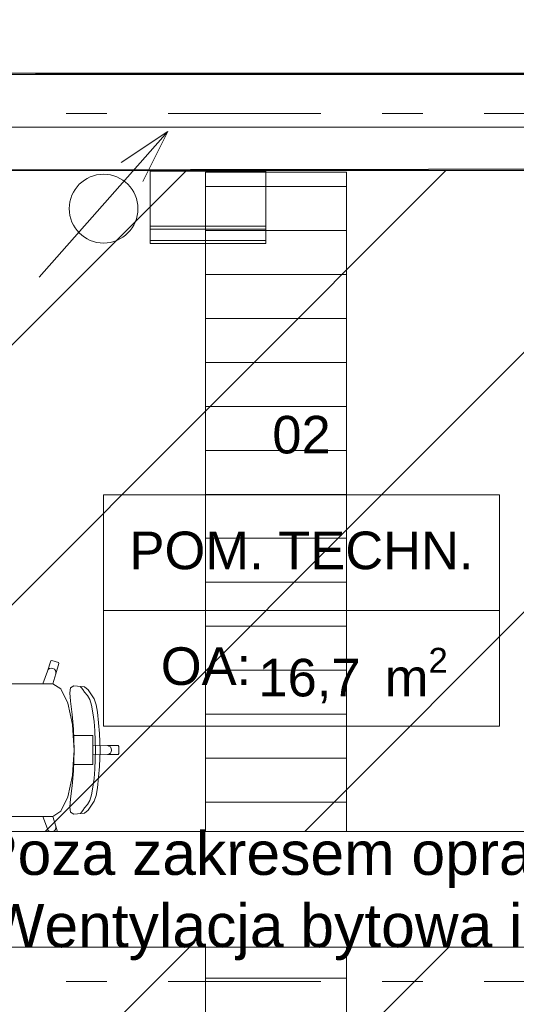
# Model space of a CAD drawing. Header units: millimetres. Extents: x -47038 to 86296, y -75637 to 48966.
# Tile 135 of 174: x -30855 to -29137, y 29702 to 33105. Entities that reach past the tile are written whole.
import ezdxf
from ezdxf.enums import TextEntityAlignment as Align

# ---------------------------------------------------------------- set-up
doc = ezdxf.new("R2010")
doc.units = ezdxf.units.MM
doc.linetypes.add('Przerywana', pattern=[564.444447, 282.222223, -282.222223])
doc.linetypes.add('Przerywana podwójnie', pattern=[109.361107, 52.916665, -21.166666, 14.111111, -21.166666])
for name, color, linetype, lineweight, true_color in [('103-Z Zakres opracowania_Nr_pióra__95', 7, 'Continuous', 140, 0x7c7c7c), ('320 - W Umeblowanie_Nr_pióra__95', 7, 'Continuous', 20, 0x7c7c7c), ('410-K Osie główne_Nr_pióra__95', 7, 'Continuous', 20, 0x7c7c7c), ('420-K Ściany_Nr_pióra__95', 7, 'Continuous', 20, 0x7c7c7c), ('510-I Elektryczne_Nr_pióra__172', 7, 'Continuous', 20, 0x663200), ('Metryczki pomieszczeń Archicada_Nr_pióra__95', 7, 'Continuous', 20, 0x7c7c7c), ('Nowe_460 - Stropy_Nr_pióra__95', 7, 'Continuous', 13, 0x7c7c7c)]:
    doc.layers.add(name, color=color, linetype=linetype, lineweight=lineweight, true_color=true_color)
for name, color, linetype, lineweight in [('201-A Ppoż_Nr_pióra__31', 1, 'Continuous', 30), ('510-I Elektryczne_Nr_pióra__215', 1, 'Continuous', 20), ('510-I Elektryczne_Nr_pióra__235', 5, 'Continuous', 0), ('AP_zakres_Oopracowania', 7, 'Continuous', 5), ('Metryczki pomieszczeń Archicada_Nr_pióra__46', 7, 'Continuous', 20), ('XREF', 8, 'Continuous', 9)]:
    doc.layers.add(name, color=color, linetype=linetype, lineweight=lineweight)
doc.styles.get("Standard").update_dxf_attribs({"font": 'arial.ttf'})
doc.styles.add('STYL_AUTOMATYCZNY_2', font='arial.ttf', dxfattribs={"width": 0.95})
doc.linetypes.add('PPOZ REI 60', pattern='A,0,[1,A.01 RZUT PARTERU1.Shx,S=1.984127,R=0,X=0,Y=0],-400,0', length=400)

# ---------------------------------------------------------------- blocks, each defined once
blk = doc.blocks.new('parter 2025.10.15')
at = {"layer": '510-I Elektryczne_Nr_pióra__172', "linetype": 'Continuous', "lineweight": 5}
h = blk.add_hatch(dxfattribs=at)
h.set_pattern_fill('Deska_Podłoga_0001', color=8, style=0, pattern_type=2)
h.set_pattern_definition([(0, (0, 0), (0, 15.2), [])])
h.paths.add_polyline_path([(873.67, 2713.49), (824.88, 2713.49), (824.88, 2309.97), (873.67, 2309.97)])
at = {"layer": '103-Z Zakres opracowania_Nr_pióra__95', "color": 8, "linetype": 'Przerywana', "lineweight": 5}
blk.add_lwpolyline([(-45.53, 3079.65), (654.37, 3079.65), (654.37, 2747.81), (1099.75, 2747.81), (1099.75, 2276.77), (655.29, 2276.77), (655.29, -103.95), (-45.53, -103.95)], close=True, dxfattribs=at)
at = {"layer": '201-A Ppoż_Nr_pióra__31', "color": 8, "linetype": 'PPOZ REI 60', "lineweight": 5}
blk.add_line((641.51, 2729.08), (1082.63, 2729.08), dxfattribs=at)
at = {"layer": '320 - W Umeblowanie_Nr_pióra__95', "color": 8, "linetype": 'Continuous', "lineweight": 5}
for p, q in [((770.18, 2541.07), (771.32, 2544.61)), ((771.32, 2544.61), (771.7, 2544.81)), ((771.7, 2544.81), (773.98, 2544.06)), ((774.17, 2543.68), (773.03, 2540.14)), ((773.98, 2544.06), (774.17, 2543.68)), ((768.61, 2536.74), (770.18, 2541.07)), ((770.18, 2541.07), (770.47, 2541.59)), ((770.47, 2541.59), (770.93, 2541.95)), ((770.93, 2541.95), (771.49, 2542.11)), ((771.49, 2542.11), (772.07, 2542.04)), ((773.03, 2540.14), (772.06, 2536.72)), ((772.07, 2542.04), (772.58, 2541.75)), ((772.58, 2541.75), (772.94, 2541.29)), ((772.94, 2541.29), (773.1, 2540.73)), ((773.1, 2540.73), (773.03, 2540.14)), ((747.7, 2536.74), (768.61, 2536.74)), ((772.04, 2536.74), (768.61, 2536.74)), ((772.04, 2536.74), (772.06, 2536.72)), ((772.06, 2536.72), (774.85, 2534.99)), ((778.2, 2535.28), (779.36, 2535.95)), ((779.36, 2535.95), (782.96, 2535.62)), ((781.91, 2535.31), (781.65, 2535.69)), ((782.96, 2535.62), (784.28, 2534.56)), ((774.85, 2534.99), (777.22, 2530.02)), ((777.9, 2533.55), (778.2, 2535.28)), ((778.15, 2530.66), (777.9, 2533.55)), ((782.42, 2534.68), (781.91, 2535.31)), ((783.04, 2533.78), (782.42, 2534.68)), ((784.05, 2532.61), (783.04, 2533.78)), ((784.81, 2531.29), (784.05, 2532.61)), ((784.28, 2534.56), (786.29, 2531.46)), ((777.22, 2530.02), (778.81, 2522.58)), ((778.74, 2526.13), (778.15, 2530.66)), ((785.44, 2529.26), (784.81, 2531.29)), ((785.93, 2526.66), (785.44, 2529.26)), ((786.29, 2531.46), (787.01, 2529.47)), ((787.01, 2529.47), (787.49, 2526.88)), ((779.2, 2521.04), (778.74, 2526.13)), ((786.3, 2523.66), (785.93, 2526.66)), ((787.49, 2526.88), (788.19, 2519.56)), ((778.81, 2522.58), (779.05, 2518.84)), ((786.56, 2520.42), (786.3, 2523.66)), ((779.05, 2518.84), (779.37, 2513.81)), ((779.05, 2518.84), (782.92, 2518.84)), ((779.44, 2513.81), (779.2, 2521.04)), ((782.92, 2518.84), (785.91, 2518.84)), ((785.91, 2518.84), (785.91, 2515.5)), ((786.7, 2517.08), (786.56, 2520.42)), ((788.19, 2519.56), (788.41, 2513.81)), ((785.91, 2515.5), (785.91, 2513.81)), ((785.91, 2515.5), (790.9, 2515.32)), ((786.75, 2513.81), (786.7, 2517.08)), ((790.9, 2515.32), (791.47, 2515.2)), ((790.9, 2515.32), (794.59, 2515.32)), ((791.47, 2515.2), (791.96, 2514.88)), ((794.59, 2515.32), (794.89, 2515.02)), ((794.89, 2515.02), (794.89, 2513.81)), ((779.05, 2508.78), (779.37, 2513.81)), ((779.44, 2513.81), (779.2, 2506.58)), ((785.91, 2512.12), (785.91, 2513.81)), ((785.91, 2512.12), (790.9, 2512.3)), ((785.91, 2508.78), (785.91, 2512.12)), ((786.75, 2513.81), (786.7, 2510.54)), ((788.19, 2508.06), (788.41, 2513.81)), ((790.9, 2512.3), (791.47, 2512.41)), ((790.9, 2512.3), (794.59, 2512.3)), ((791.47, 2512.41), (791.96, 2512.74)), ((791.96, 2514.88), (792.28, 2514.39)), ((791.96, 2512.74), (792.28, 2513.23)), ((792.28, 2514.39), (792.39, 2513.81)), ((792.28, 2513.23), (792.39, 2513.81)), ((794.59, 2512.3), (794.89, 2512.6)), ((794.89, 2512.6), (794.89, 2513.81)), ((778.81, 2505.03), (779.05, 2508.78)), ((779.05, 2508.78), (782.92, 2508.78)), ((782.92, 2508.78), (785.91, 2508.78)), ((786.7, 2510.54), (786.56, 2507.2)), ((777.22, 2497.6), (778.81, 2505.03)), ((779.2, 2506.58), (778.74, 2501.49)), ((786.56, 2507.2), (786.3, 2503.95)), ((787.49, 2500.74), (788.19, 2508.06)), ((778.74, 2501.49), (778.15, 2496.95)), ((786.3, 2503.95), (785.93, 2500.96)), ((785.44, 2498.36), (784.81, 2496.33)), ((785.93, 2500.96), (785.44, 2498.36)), ((786.29, 2496.16), (787.01, 2498.15)), ((787.01, 2498.15), (787.49, 2500.74)), ((774.85, 2492.63), (777.22, 2497.6)), ((778.15, 2496.95), (777.9, 2494.06)), ((784.05, 2495.01), (783.04, 2493.84)), ((784.81, 2496.33), (784.05, 2495.01)), ((784.28, 2493.05), (786.29, 2496.16)), ((772.06, 2490.89), (774.85, 2492.63)), ((777.9, 2494.06), (778.2, 2492.34)), ((778.2, 2492.34), (779.36, 2491.67)), ((779.36, 2491.67), (782.96, 2492)), ((781.91, 2492.31), (781.65, 2491.93)), ((782.42, 2492.93), (781.91, 2492.31)), ((783.04, 2493.84), (782.42, 2492.93)), ((782.96, 2492), (784.28, 2493.05)), ((747.7, 2490.88), (768.61, 2490.88)), ((772.04, 2490.88), (768.61, 2490.88)), ((768.61, 2490.88), (770.18, 2486.54)), ((772.04, 2490.88), (772.06, 2490.89)), ((773.03, 2487.48), (772.06, 2490.89)), ((770.18, 2486.54), (770.47, 2486.03)), ((770.18, 2486.54), (771.32, 2483)), ((770.47, 2486.03), (770.93, 2485.67)), ((770.93, 2485.67), (771.49, 2485.51)), ((771.49, 2485.51), (772.07, 2485.57)), ((772.07, 2485.57), (772.58, 2485.86)), ((772.58, 2485.86), (772.94, 2486.32)), ((772.94, 2486.32), (773.1, 2486.89)), ((773.1, 2486.89), (773.03, 2487.48)), ((774.17, 2483.94), (773.03, 2487.48)), ((771.32, 2483), (771.7, 2482.81)), ((771.7, 2482.81), (773.98, 2483.55)), ((773.98, 2483.55), (774.17, 2483.94))]:
    blk.add_line(p, q, dxfattribs=at)
at = {"layer": '410-K Osie główne_Nr_pióra__95', "color": 8, "linetype": 'Przerywana podwójnie', "lineweight": 5}
for p, q in [((-63, 2733.81), (1039.92, 2733.81)), ((-63, 2433.81), (1039.92, 2433.81))]:
    blk.add_line(p, q, dxfattribs=at)
at = {"layer": '420-K Ściany_Nr_pióra__95', "color": 8, "linetype": 'Continuous', "lineweight": 5, "flags": 128}
for points in [[(1099.75, 2747.81), (654.7, 2747.25)], [(654.75, 2714.25), (1066.75, 2714.77)]]:
    blk.add_lwpolyline(points, dxfattribs=at)
at = {"layer": '510-I Elektryczne_Nr_pióra__172', "color": 8, "linetype": 'Continuous', "lineweight": 5, "flags": 128}
blk.add_lwpolyline([(873.67, 2713.49), (824.88, 2713.49), (824.88, 2309.97), (873.67, 2309.97)], close=True, dxfattribs=at)
at = {"layer": '510-I Elektryczne_Nr_pióra__215', "color": 8, "linetype": 'Continuous', "lineweight": 5}
for p, q in [((805.69, 2694.89), (845.69, 2694.89)), ((805.69, 2689.89), (845.69, 2689.89))]:
    blk.add_line(p, q, dxfattribs=at)
at = {"layer": '510-I Elektryczne_Nr_pióra__215', "color": 8, "linetype": 'Continuous', "lineweight": 5, "flags": 128}
for points in [[(845.69, 2693.89), (845.69, 2713.89), (805.69, 2713.89), (805.69, 2693.89)], [(845.69, 2688.89), (845.69, 2713.89), (805.69, 2713.89), (805.69, 2688.89)]]:
    blk.add_lwpolyline(points, close=True, dxfattribs=at)
at = {"layer": '510-I Elektryczne_Nr_pióra__235', "color": 8, "linetype": 'Continuous', "lineweight": 5}
for p, q in [((767.3, 2677.29), (811.78, 2727.58)), ((811.78, 2727.58), (795.68, 2716.91)), ((811.78, 2727.58), (803.17, 2710.29))]:
    blk.add_line(p, q, dxfattribs=at)
blk.add_circle((789.59, 2700.93), 11.89, dxfattribs=at)
at = {"layer": 'Metryczki pomieszczeń Archicada_Nr_pióra__95', "color": 8, "linetype": 'Continuous', "lineweight": 5}
for p, q in [((926.58, 2602.07), (789.59, 2602.07)), ((789.59, 2602.07), (789.59, 2522.07)), ((789.59, 2602.07), (926.58, 2602.07)), ((789.59, 2562.07), (789.59, 2602.07)), ((926.58, 2522.07), (926.58, 2602.07)), ((926.58, 2602.07), (926.58, 2562.07)), ((926.58, 2562.07), (789.59, 2562.07)), ((789.59, 2562.07), (926.58, 2562.07)), ((789.59, 2522.07), (789.59, 2562.07)), ((926.58, 2562.07), (926.58, 2522.07)), ((789.59, 2522.07), (926.58, 2522.07)), ((926.58, 2522.07), (789.59, 2522.07))]:
    blk.add_line(p, q, dxfattribs=at)
at = {"layer": 'Nowe_460 - Stropy_Nr_pióra__95', "color": 8, "linetype": 'Continuous', "lineweight": 5, "flags": 128}
blk.add_lwpolyline([(1099.75, 2747.25), (655.14, 2747.25), (655.73, 2276.77), (1099.75, 2276.77)], close=True, dxfattribs=at)
at = {"layer": 'Metryczki pomieszczeń Archicada_Nr_pióra__46', "color": 8, "lineweight": 5, "style": 'STYL_AUTOMATYCZNY_2'}
for s, p in [('02', (858.08, 2629.31)), ('POM. TECHN.', (858.08, 2589.31)), ('OA: ', (827.56, 2549.31))]:
    blk.add_text(s, height=13, dxfattribs=at).set_placement(p, align=Align.TOP_CENTER)
at = {"layer": 'Metryczki pomieszczeń Archicada_Nr_pióra__46', "color": 8, "lineweight": 5, "insert": (875.92, 2549.13), "char_height": 13, "attachment_point": 2, "style": 'STYL_AUTOMATYCZNY_2'}
blk.add_mtext('\\A1;{\\pqc;\\pt0,460;\\fArial|b0|i0|c238|p0;\\W1.000000;16,7\\fArial|b0|i0|c238|p0;\\W1.000000;\\A1{\\H.66x;\\S^  ;}\\fArial|b0|i0|c238|p0;\\W1.000000; m\\fArial|b0|i0|c238|p0;\\W1.000000;\\A1{\\H.66x;\\S2^  ;}}', dxfattribs=at)

msp = doc.modelspace()

# ---------------------------------------------------------------- block references
at = {"layer": 'XREF', "xscale": 10, "yscale": 10, "zscale": 10}
msp.add_blockref('parter 2025.10.15', (-38460.6, 5442.3), dxfattribs=at)

# ---------------------------------------------------------------- next in the draw order: hatches: boundary and pattern name
at = {"layer": 'AP_zakres_Oopracowania'}
h = msp.add_hatch(dxfattribs=at)
h.set_pattern_fill('ANSI31', color=256, scale=200, style=0)
h.paths.add_polyline_path([(-27793.2, 32584.8), (-31913.2, 32584.8), (-31913.2, 28539.9), (-27793.2, 28539.9)])
h.paths.add_polyline_path([(-31094.5, 29743.2), (-28160.7, 29743.2), (-28160.7, 30409.1), (-31094.5, 30409.1)], flags=24)

# ---------------------------------------------------------------- next in the draw order: linework, layer by layer
msp.add_lwpolyline([(-31913.2, 32584.8), (-27793.2, 32584.8), (-27793.2, 28539.9), (-31913.2, 28539.9)], close=True)

# ---------------------------------------------------------------- next in the draw order: texts
at = {"layer": 'AP_zakres_Oopracowania', "insert": (-29627.6, 30076.1), "char_height": 150, "width": 2858.975, "attachment_point": 5, "bg_fill": 19, "box_fill_scale": 1, "bg_fill_color": 256, "bg_fill_true_color": 13158600, "bg_fill_transparency": 0}
msp.add_mtext('Poza zakresem opracowania.\\PWentylacja bytowa istniejąca', dxfattribs=at)

doc.saveas('drawing.dxf')
